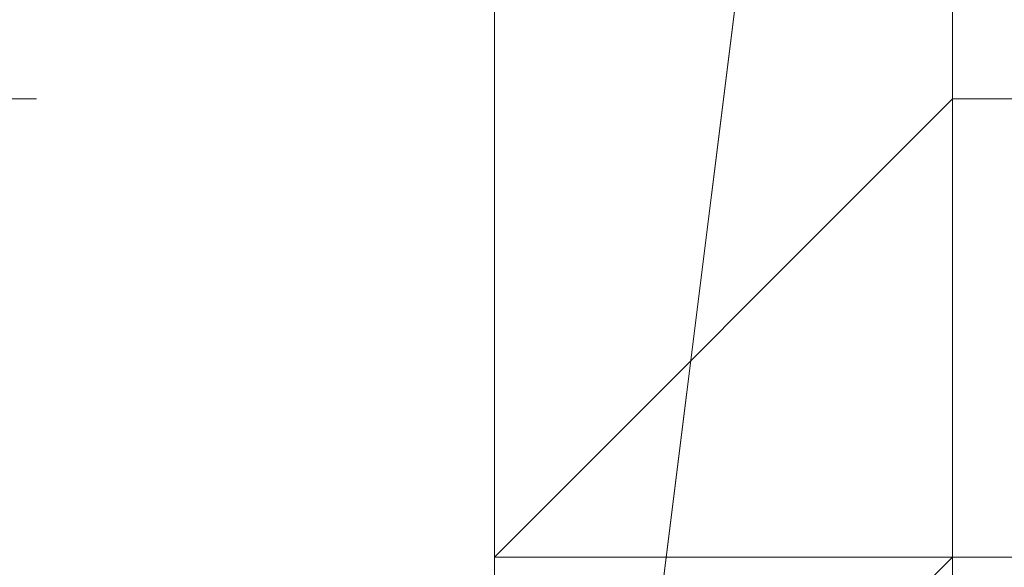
# Model space of a CAD drawing. Header units: inches. Extents: x -79624 to 52587, y -27526 to 10116.
# Tile 252 of 256: x 6321 to 6341, y -7244 to -7234. Entities that reach past the tile are written whole.
import ezdxf
from ezdxf import colors
from ezdxf.entities.mleader import LeaderData, LeaderLine
from ezdxf.math import Vec2, Vec3

# ---------------------------------------------------------------- set-up
doc = ezdxf.new("R2010")
doc.units = ezdxf.units.IN
doc.header["$MEASUREMENT"] = 0
doc.layers.add('- მექანიკური ნაწილი', color=7, linetype='Continuous', lineweight=18)
doc.layers.add('Dimensioning - General', color=7, linetype='Continuous')
doc.styles.add('CT', font='ARIALN.TTF', dxfattribs={"height": 200})
doc.styles.add('GENERATED_STYLE_1', font='txt')
doc.dimstyles.new('GENERATED_STYLE__1', dxfattribs={"dimtxt": 100, "dimasz": 76, "dimexe": 0.18, "dimexo": 0.0625, "dimgap": 0, "dimtad": 0, "dimdec": 0, "dimlfac": 0.1, "dimzin": 0, "dimdsep": 46, "dimtxsty": 'GENERATED_STYLE_1', "dimblk": 'ARROWHEAD_5', "dimblk1": 'ARROWHEAD_5', "dimblk2": 'ARROWHEAD_5', "dimcen": 0.09, "dimse1": 1, "dimse2": 1, "dimclrd": 7, "dimclre": 7, "dimclrt": 7, "dimadec": 0, "dimazin": 0, "dimtfac": 1, "dimtdec": 4, "dimtmove": 0, "dimatfit": 3, "dimfxl": 1, "dimtolj": 1, "dimtzin": 0, "dimarcsym": 0})

# ---------------------------------------------------------------- blocks, each defined once
blk = doc.blocks.new('ARROWHEAD_5')
at = {"linetype": 'Continuous', "lineweight": 0}
blk.add_hatch(color=0, dxfattribs=at).paths.add_polyline_path([(-1, 0.2679), (0, 0), (-1, -0.2679)])
at = {"color": 0, "linetype": 'Continuous', "lineweight": 0}
blk.add_line((0, 0), (-1, 0), dxfattribs=at)
blk = doc.blocks.new('*D249')
at = {"layer": 'Defpoints', "color": 0, "linetype": 'Continuous', "transparency": 16777216}
for p in [(358.556, 209.203), (25258.556, 209.203), (1258.556, -26125.722)]:
    blk.add_point(p, dxfattribs=at)
at = {"layer": 'Dimensioning - General', "color": 7, "linetype": 'Continuous', "lineweight": -2, "transparency": 16777216}
for p, q in [((358.556, 133.203), (358.556, -12795.724)), ((358.556, -26049.722), (358.556, -13148.104))]:
    blk.add_line(p, q, dxfattribs=at)
at = {"layer": 'Dimensioning - General', "color": 7, "linetype": 'Continuous', "lineweight": -2, "transparency": 16777216, "xscale": 76.00000000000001, "yscale": 76.00000000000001, "zscale": 76.00000000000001}
for p, rotation in [((358.556, 209.203), 90), ((358.556, -26125.722), 270)]:
    blk.add_blockref('ARROWHEAD_5', p, dxfattribs=dict(at, rotation=rotation))
at = {"layer": 'Dimensioning - General', "color": 7, "linetype": 'Continuous', "lineweight": 13, "transparency": 16777216, "insert": (358.556, -12971.914), "char_height": 100, "attachment_point": 5, "rotation": 90, "style": 'GENERATED_STYLE_1'}
blk.add_mtext('\\A1;2633', dxfattribs=at)
blk = doc.blocks.new('_DotSmall')
at = {"color": 0, "linetype": 'ByBlock', "const_width": 0.5}
blk.add_lwpolyline([(-0.0625, 0, 1), (0.0625, 0, 1)], format="xyb", close=True, dxfattribs=at)

msp = doc.modelspace()

# ---------------------------------------------------------------- linework, layer by layer
at = {"layer": '- მექანიკური ნაწილი', "color": 7, "lineweight": 0}
for points in [[(6115.19697, -7702.34471), (6115.19697, -7199.35115), (6115.19697, -7037.67465), (6178.07116, -7037.67465), (6115.19697, -7037.67465), (6178.07116, -7037.67465), (6231.96333, -7037.67465), (6231.96333, -7010.72856), (6178.07116, -7010.72856), (6178.07116, -7037.67465), (6231.96333, -7037.67465), (6178.07116, -7037.67465), (6178.07116, -7199.35115), (6178.07116, -7702.34471), (6178.07116, -7199.35115), (6231.96333, -7199.35115), (6231.96333, -7208.33317), (6294.83752, -7208.33317), (6294.83752, -7199.35115), (6339.74766, -7199.35115), (6339.74766, -7702.34471)], [(6330.76563, -7702.34471), (6330.76563, -7199.35115), (6339.74766, -7199.35115), (6330.76563, -7199.35115), (6312.80158, -7199.35115), (6330.76563, -7199.35115), (6330.76563, -7037.67465)], [(5639.14949, -7271.20737), (6330.76563, -7271.20737), (6339.74766, -7199.35115)], [(5639.14949, -7271.20737), (6330.76563, -7271.20737), (6339.74766, -7199.35115)], [(6330.76563, -7702.34471), (6330.76563, -7199.35115), (6312.80158, -7199.35115), (6276.87347, -7199.35115), (6276.87347, -7702.34471)], [(6312.80158, -7702.34471), (6312.80158, -7199.35115), (6330.76563, -7199.35115), (6330.76563, -7702.34471)], [(6330.76563, -7271.20737), (6339.74766, -7199.35115), (6330.76563, -7271.20737)], [(6321.78361, -7235.27926), (6312.80158, -7235.27926), (6321.78361, -7235.27926)], [(6321.78361, -7235.27926), (6312.80158, -7235.27926), (6321.78361, -7235.27926)]]:
    msp.add_lwpolyline(points, dxfattribs=at)
at = {"layer": '- მექანიკური ნაწილი', "lineweight": 0}
for points in [[(6339.74766, -7226.29723), (6339.74766, -7235.27926), (6348.72969, -7235.27926), (6348.72969, -7226.29723)], [(6339.74766, -7235.27926), (6339.74766, -7244.26129), (6330.76563, -7244.26129)], [(6339.74766, -7235.27926), (6330.76563, -7244.26129), (6339.74766, -7244.26129)], [(6339.74766, -7235.27926), (6339.74766, -7244.26129), (6330.76563, -7244.26129)], [(6339.74766, -7235.27926), (6339.74766, -7244.26129), (6330.76563, -7244.26129)], [(6339.74766, -7244.26129), (6339.74766, -7253.24331), (6330.76563, -7253.24331), (6321.78361, -7253.24331), (6321.78361, -7262.22534), (6330.76563, -7253.24331), (6339.74766, -7244.26129), (6330.76563, -7244.26129)], [(6330.76563, -7244.26129), (6339.74766, -7244.26129), (6330.76563, -7253.24331)], [(6339.74766, -7244.26129), (6330.76563, -7244.26129), (6330.76563, -7253.24331)], [(6330.76563, -7244.26129), (6339.74766, -7244.26129), (6330.76563, -7253.24331)], [(6339.74766, -7244.26129), (6330.76563, -7244.26129), (6330.76563, -7253.24331)], [(6330.76563, -7244.26129), (6339.74766, -7244.26129), (6330.76563, -7253.24331)], [(6339.74766, -7244.26129), (6330.76563, -7244.26129), (6330.76563, -7253.24331)], [(6339.74766, -7244.26129), (6339.74766, -7253.24331)]]:
    msp.add_lwpolyline(points, close=True, dxfattribs=at)
for points in [[(6339.74766, -7235.27926), (6339.74766, -7226.29723), (6339.74766, -7235.27926)], [(6339.74766, -7226.29723), (6339.74766, -7235.27926), (6339.74766, -7226.29723)], [(6339.74766, -7226.29723), (6339.74766, -7235.27926), (6339.74766, -7226.29723)], [(6339.74766, -7226.29723), (6339.74766, -7235.27926), (6339.74766, -7226.29723)], [(6339.74766, -7226.29723), (6339.74766, -7235.27926), (6339.74766, -7226.29723)], [(6339.74766, -7226.29723), (6339.74766, -7235.27926), (6339.74766, -7226.29723)], [(6339.74766, -7226.29723), (6339.74766, -7235.27926), (6339.74766, -7226.29723)], [(6339.74766, -7226.29723), (6339.74766, -7235.27926), (6339.74766, -7226.29723)], [(6339.74766, -7226.29723), (6339.74766, -7235.27926), (6339.74766, -7226.29723)], [(6339.74766, -7226.29723), (6339.74766, -7235.27926), (6339.74766, -7226.29723)], [(6339.74766, -7226.29723), (6339.74766, -7235.27926), (6339.74766, -7226.29723)], [(6339.74766, -7226.29723), (6339.74766, -7235.27926), (6339.74766, -7226.29723)], [(6339.74766, -7226.29723), (6339.74766, -7235.27926), (6339.74766, -7226.29723)], [(6339.74766, -7226.29723), (6339.74766, -7235.27926), (6339.74766, -7226.29723)], [(6339.74766, -7226.29723), (6339.74766, -7235.27926), (6339.74766, -7226.29723)], [(6339.74766, -7226.29723), (6339.74766, -7235.27926), (6339.74766, -7226.29723)], [(6339.74766, -7226.29723), (6339.74766, -7235.27926), (6339.74766, -7226.29723)], [(6339.74766, -7226.29723), (6339.74766, -7235.27926), (6339.74766, -7226.29723)], [(6339.74766, -7226.29723), (6339.74766, -7235.27926), (6339.74766, -7226.29723)], [(6339.74766, -7226.29723), (6339.74766, -7235.27926), (6339.74766, -7226.29723)], [(6339.74766, -7226.29723), (6339.74766, -7235.27926), (6339.74766, -7226.29723)], [(6339.74766, -7226.29723), (6339.74766, -7235.27926), (6339.74766, -7226.29723)], [(6339.74766, -7226.29723), (6339.74766, -7235.27926), (6339.74766, -7226.29723)], [(6339.74766, -7226.29723), (6339.74766, -7235.27926), (6339.74766, -7226.29723)], [(6339.74766, -7226.29723), (6339.74766, -7235.27926), (6339.74766, -7226.29723)], [(6339.74766, -7226.29723), (6339.74766, -7235.27926), (6339.74766, -7226.29723)], [(6339.74766, -7226.29723), (6339.74766, -7235.27926), (6339.74766, -7226.29723)], [(6339.74766, -7226.29723), (6339.74766, -7235.27926), (6339.74766, -7226.29723)], [(6339.74766, -7226.29723), (6339.74766, -7235.27926), (6339.74766, -7226.29723)], [(6339.74766, -7226.29723), (6339.74766, -7235.27926), (6339.74766, -7226.29723)], [(6339.74766, -7226.29723), (6339.74766, -7235.27926), (6339.74766, -7226.29723)], [(6339.74766, -7226.29723), (6339.74766, -7235.27926), (6339.74766, -7226.29723)], [(6339.74766, -7226.29723), (6339.74766, -7235.27926), (6339.74766, -7226.29723)], [(6339.74766, -7226.29723), (6339.74766, -7235.27926), (6339.74766, -7226.29723)], [(6339.74766, -7226.29723), (6339.74766, -7235.27926), (6339.74766, -7226.29723)], [(6339.74766, -7226.29723), (6339.74766, -7235.27926), (6339.74766, -7226.29723)], [(6339.74766, -7226.29723), (6339.74766, -7235.27926), (6339.74766, -7226.29723)], [(6339.74766, -7226.29723), (6339.74766, -7235.27926), (6339.74766, -7226.29723)], [(6339.74766, -7226.29723), (6339.74766, -7235.27926), (6339.74766, -7226.29723)], [(6339.74766, -7226.29723), (6339.74766, -7235.27926), (6339.74766, -7226.29723)], [(6339.74766, -7226.29723), (6339.74766, -7235.27926), (6339.74766, -7226.29723)], [(6339.74766, -7226.29723), (6339.74766, -7235.27926), (6339.74766, -7226.29723)], [(6339.74766, -7226.29723), (6339.74766, -7235.27926), (6339.74766, -7226.29723)], [(6339.74766, -7226.29723), (6339.74766, -7235.27926), (6339.74766, -7226.29723)], [(6339.74766, -7226.29723), (6339.74766, -7235.27926), (6339.74766, -7226.29723)], [(6339.74766, -7226.29723), (6339.74766, -7235.27926), (6339.74766, -7226.29723)], [(6339.74766, -7226.29723), (6339.74766, -7235.27926), (6339.74766, -7226.29723)], [(6339.74766, -7226.29723), (6339.74766, -7235.27926), (6339.74766, -7226.29723)], [(6339.74766, -7226.29723), (6339.74766, -7235.27926), (6339.74766, -7226.29723)], [(6339.74766, -7226.29723), (6339.74766, -7235.27926), (6339.74766, -7226.29723)], [(6339.74766, -7226.29723), (6339.74766, -7235.27926), (6339.74766, -7226.29723)], [(6339.74766, -7226.29723), (6339.74766, -7235.27926), (6339.74766, -7226.29723)], [(6339.74766, -7226.29723), (6339.74766, -7235.27926), (6339.74766, -7226.29723)], [(6339.74766, -7226.29723), (6339.74766, -7235.27926), (6339.74766, -7226.29723)], [(6339.74766, -7226.29723), (6339.74766, -7235.27926), (6339.74766, -7226.29723)], [(6339.74766, -7226.29723), (6339.74766, -7235.27926), (6339.74766, -7226.29723)], [(6339.74766, -7226.29723), (6339.74766, -7235.27926), (6339.74766, -7226.29723)], [(6339.74766, -7226.29723), (6339.74766, -7235.27926), (6339.74766, -7226.29723)], [(6339.74766, -7226.29723), (6339.74766, -7235.27926), (6339.74766, -7226.29723)], [(6339.74766, -7226.29723), (6339.74766, -7235.27926), (6339.74766, -7226.29723)], [(6339.74766, -7226.29723), (6339.74766, -7235.27926), (6339.74766, -7226.29723)], [(6339.74766, -7226.29723), (6339.74766, -7235.27926), (6339.74766, -7226.29723)], [(6339.74766, -7226.29723), (6339.74766, -7235.27926), (6339.74766, -7226.29723)], [(6339.74766, -7226.29723), (6339.74766, -7235.27926), (6339.74766, -7226.29723)], [(6339.74766, -7226.29723), (6339.74766, -7235.27926), (6339.74766, -7226.29723)], [(6339.74766, -7226.29723), (6339.74766, -7235.27926), (6339.74766, -7226.29723)], [(6339.74766, -7226.29723), (6339.74766, -7235.27926), (6339.74766, -7226.29723)], [(6339.74766, -7226.29723), (6339.74766, -7235.27926), (6339.74766, -7226.29723)], [(6339.74766, -7226.29723), (6339.74766, -7235.27926), (6339.74766, -7226.29723)], [(6339.74766, -7226.29723), (6339.74766, -7235.27926), (6339.74766, -7226.29723)], [(6339.74766, -7226.29723), (6339.74766, -7235.27926), (6339.74766, -7226.29723)], [(6339.74766, -7226.29723), (6339.74766, -7235.27926), (6339.74766, -7226.29723)], [(6339.74766, -7226.29723), (6339.74766, -7235.27926), (6339.74766, -7226.29723)], [(6339.74766, -7226.29723), (6339.74766, -7235.27926), (6339.74766, -7226.29723)], [(6339.74766, -7226.29723), (6339.74766, -7235.27926), (6339.74766, -7226.29723)], [(6339.74766, -7226.29723), (6339.74766, -7235.27926), (6339.74766, -7226.29723)], [(6339.74766, -7226.29723), (6339.74766, -7235.27926), (6339.74766, -7226.29723)], [(6339.74766, -7226.29723), (6339.74766, -7235.27926), (6339.74766, -7226.29723)], [(6339.74766, -7226.29723), (6339.74766, -7235.27926), (6339.74766, -7226.29723)], [(6339.74766, -7226.29723), (6339.74766, -7235.27926), (6339.74766, -7226.29723)], [(6339.74766, -7226.29723), (6339.74766, -7235.27926), (6339.74766, -7226.29723)], [(6339.74766, -7226.29723), (6339.74766, -7235.27926), (6339.74766, -7226.29723)], [(6339.74766, -7226.29723), (6339.74766, -7235.27926), (6339.74766, -7226.29723)], [(6339.74766, -7226.29723), (6339.74766, -7235.27926), (6339.74766, -7226.29723)], [(6339.74766, -7226.29723), (6339.74766, -7235.27926), (6339.74766, -7226.29723)], [(6339.74766, -7226.29723), (6339.74766, -7235.27926), (6339.74766, -7226.29723)], [(6339.74766, -7226.29723), (6339.74766, -7235.27926), (6339.74766, -7226.29723)], [(6339.74766, -7226.29723), (6339.74766, -7235.27926), (6339.74766, -7226.29723)], [(6339.74766, -7226.29723), (6339.74766, -7235.27926), (6339.74766, -7226.29723)], [(6339.74766, -7226.29723), (6339.74766, -7235.27926), (6339.74766, -7226.29723)], [(6339.74766, -7226.29723), (6339.74766, -7235.27926), (6339.74766, -7226.29723)], [(6339.74766, -7226.29723), (6339.74766, -7235.27926), (6339.74766, -7226.29723)], [(6339.74766, -7226.29723), (6339.74766, -7235.27926), (6339.74766, -7226.29723)], [(6339.74766, -7226.29723), (6339.74766, -7235.27926), (6339.74766, -7226.29723)], [(6339.74766, -7226.29723), (6339.74766, -7235.27926), (6339.74766, -7226.29723)], [(6339.74766, -7226.29723), (6339.74766, -7235.27926), (6339.74766, -7226.29723)], [(6339.74766, -7226.29723), (6339.74766, -7235.27926), (6339.74766, -7226.29723)], [(6339.74766, -7235.27926), (6339.74766, -7226.29723), (6339.74766, -7235.27926)], [(6339.74766, -7235.27926), (6339.74766, -7226.29723)], [(6339.74766, -7235.27926), (6339.74766, -7226.29723)], [(6348.72969, -7235.27926), (6339.74766, -7235.27926), (6330.76563, -7244.26129), (6339.74766, -7235.27926), (6339.74766, -7244.26129), (6339.74766, -7253.24331), (6330.76563, -7253.24331), (6321.78361, -7262.22534), (6321.78361, -7253.24331), (6321.78361, -7262.22534), (6321.78361, -7253.24331), (6330.76563, -7253.24331), (6339.74766, -7253.24331), (6330.76563, -7262.22534), (6330.76563, -7253.24331), (6339.74766, -7253.24331), (6330.76563, -7253.24331), (6330.76563, -7262.22534)], [(6339.74766, -7235.27926), (6330.76563, -7244.26129), (6339.74766, -7235.27926)], [(6339.74766, -7235.27926), (6330.76563, -7244.26129), (6339.74766, -7235.27926)], [(6339.74766, -7235.27926), (6330.76563, -7244.26129), (6339.74766, -7235.27926)], [(6339.74766, -7235.27926), (6330.76563, -7244.26129), (6339.74766, -7235.27926)], [(6339.74766, -7235.27926), (6330.76563, -7244.26129), (6339.74766, -7235.27926)], [(6339.74766, -7235.27926), (6330.76563, -7244.26129), (6339.74766, -7235.27926)], [(6339.74766, -7235.27926), (6330.76563, -7244.26129), (6339.74766, -7235.27926)], [(6339.74766, -7235.27926), (6330.76563, -7244.26129), (6339.74766, -7235.27926)], [(6339.74766, -7235.27926), (6330.76563, -7244.26129), (6339.74766, -7235.27926)], [(6339.74766, -7235.27926), (6330.76563, -7244.26129), (6339.74766, -7235.27926)], [(6339.74766, -7235.27926), (6330.76563, -7244.26129), (6339.74766, -7235.27926)], [(6339.74766, -7235.27926), (6330.76563, -7244.26129), (6339.74766, -7235.27926)], [(6339.74766, -7235.27926), (6339.74766, -7244.26129), (6348.72969, -7244.26129)], [(6339.74766, -7244.26129), (6339.74766, -7235.27926), (6339.74766, -7244.26129)], [(6339.74766, -7235.27926), (6339.74766, -7235.27926)], [(6339.74766, -7235.27926), (6339.74766, -7244.26129), (6339.74766, -7235.27926)], [(6339.74766, -7235.27926), (6339.74766, -7244.26129), (6339.74766, -7235.27926)], [(6339.74766, -7235.27926), (6339.74766, -7244.26129), (6339.74766, -7235.27926)], [(6339.74766, -7235.27926), (6339.74766, -7244.26129), (6339.74766, -7235.27926)], [(6339.74766, -7244.26129), (6339.74766, -7235.27926), (6339.74766, -7244.26129)], [(6339.74766, -7235.27926), (6339.74766, -7244.26129), (6339.74766, -7235.27926)], [(6339.74766, -7235.27926), (6339.74766, -7244.26129), (6339.74766, -7235.27926)], [(6339.74766, -7235.27926), (6339.74766, -7244.26129), (6339.74766, -7235.27926)], [(6339.74766, -7235.27926), (6339.74766, -7244.26129), (6339.74766, -7235.27926)], [(6339.74766, -7235.27926), (6339.74766, -7244.26129), (6339.74766, -7235.27926)], [(6339.74766, -7235.27926), (6339.74766, -7244.26129), (6339.74766, -7235.27926)], [(6339.74766, -7235.27926), (6339.74766, -7244.26129), (6339.74766, -7235.27926)], [(6339.74766, -7235.27926), (6339.74766, -7244.26129), (6339.74766, -7235.27926)], [(6339.74766, -7235.27926), (6339.74766, -7244.26129), (6339.74766, -7235.27926)], [(6339.74766, -7235.27926), (6339.74766, -7244.26129), (6339.74766, -7235.27926)], [(6339.74766, -7235.27926), (6339.74766, -7244.26129), (6339.74766, -7235.27926)], [(6339.74766, -7235.27926), (6339.74766, -7244.26129), (6339.74766, -7235.27926)], [(6339.74766, -7235.27926), (6339.74766, -7244.26129), (6339.74766, -7235.27926)], [(6339.74766, -7235.27926), (6339.74766, -7244.26129), (6339.74766, -7235.27926)], [(6339.74766, -7235.27926), (6339.74766, -7244.26129), (6339.74766, -7235.27926)], [(6339.74766, -7244.26129), (6339.74766, -7235.27926), (6339.74766, -7244.26129)], [(6339.74766, -7235.27926), (6339.74766, -7235.27926)], [(6339.74766, -7244.26129), (6339.74766, -7235.27926), (6339.74766, -7244.26129)], [(6339.74766, -7235.27926), (6339.74766, -7244.26129), (6339.74766, -7235.27926)], [(6339.74766, -7235.27926), (6339.74766, -7244.26129), (6339.74766, -7235.27926)], [(6339.74766, -7235.27926), (6339.74766, -7244.26129), (6339.74766, -7235.27926)], [(6339.74766, -7235.27926), (6339.74766, -7244.26129), (6339.74766, -7235.27926)], [(6339.74766, -7235.27926), (6339.74766, -7244.26129), (6339.74766, -7235.27926)], [(6339.74766, -7235.27926), (6339.74766, -7244.26129), (6339.74766, -7235.27926)], [(6339.74766, -7235.27926), (6339.74766, -7235.27926)], [(6339.74766, -7235.27926), (6339.74766, -7235.27926)], [(6339.74766, -7235.27926), (6339.74766, -7235.27926)], [(6339.74766, -7235.27926), (6339.74766, -7235.27926)], [(6339.74766, -7235.27926), (6339.74766, -7235.27926)], [(6339.74766, -7235.27926), (6339.74766, -7235.27926)], [(6339.74766, -7235.27926), (6339.74766, -7235.27926)], [(6339.74766, -7235.27926), (6339.74766, -7235.27926)], [(6339.74766, -7235.27926), (6339.74766, -7235.27926)], [(6339.74766, -7235.27926), (6339.74766, -7235.27926)], [(6339.74766, -7235.27926), (6339.74766, -7235.27926)], [(6339.74766, -7235.27926), (6339.74766, -7235.27926)], [(6339.74766, -7235.27926), (6339.74766, -7235.27926)], [(6339.74766, -7235.27926), (6339.74766, -7235.27926)], [(6339.74766, -7235.27926), (6339.74766, -7235.27926)], [(6339.74766, -7235.27926), (6339.74766, -7235.27926)], [(6339.74766, -7235.27926), (6339.74766, -7235.27926)], [(6339.74766, -7235.27926), (6339.74766, -7235.27926)], [(6339.74766, -7235.27926), (6339.74766, -7235.27926)], [(6339.74766, -7235.27926), (6339.74766, -7235.27926)], [(6339.74766, -7235.27926), (6339.74766, -7235.27926)], [(6339.74766, -7235.27926), (6339.74766, -7235.27926)], [(6339.74766, -7235.27926), (6339.74766, -7235.27926)], [(6339.74766, -7235.27926), (6339.74766, -7235.27926)], [(6339.74766, -7235.27926), (6339.74766, -7235.27926)], [(6339.74766, -7235.27926), (6339.74766, -7235.27926)], [(6339.74766, -7235.27926), (6339.74766, -7235.27926)], [(6339.74766, -7235.27926), (6339.74766, -7235.27926)], [(6339.74766, -7235.27926), (6339.74766, -7235.27926)], [(6339.74766, -7235.27926), (6339.74766, -7235.27926)], [(6339.74766, -7235.27926), (6339.74766, -7235.27926)], [(6339.74766, -7235.27926), (6339.74766, -7235.27926)], [(6339.74766, -7244.26129), (6339.74766, -7235.27926)], [(6339.74766, -7235.27926), (6339.74766, -7244.26129), (6339.74766, -7235.27926)], [(6339.74766, -7235.27926), (6339.74766, -7244.26129), (6339.74766, -7235.27926)], [(6339.74766, -7235.27926), (6339.74766, -7244.26129), (6339.74766, -7235.27926)], [(6339.74766, -7235.27926), (6339.74766, -7244.26129), (6339.74766, -7235.27926)], [(6339.74766, -7244.26129), (6339.74766, -7235.27926), (6339.74766, -7244.26129)], [(6339.74766, -7235.27926), (6339.74766, -7244.26129), (6339.74766, -7235.27926)], [(6339.74766, -7235.27926), (6339.74766, -7244.26129), (6339.74766, -7235.27926)], [(6339.74766, -7235.27926), (6339.74766, -7244.26129), (6339.74766, -7235.27926)], [(6339.74766, -7235.27926), (6339.74766, -7244.26129), (6339.74766, -7235.27926)], [(6339.74766, -7235.27926), (6339.74766, -7244.26129), (6339.74766, -7235.27926)], [(6339.74766, -7235.27926), (6339.74766, -7244.26129), (6339.74766, -7235.27926)], [(6339.74766, -7235.27926), (6339.74766, -7244.26129), (6339.74766, -7235.27926)], [(6339.74766, -7235.27926), (6339.74766, -7244.26129), (6339.74766, -7235.27926)], [(6339.74766, -7235.27926), (6339.74766, -7244.26129), (6339.74766, -7235.27926)], [(6339.74766, -7235.27926), (6339.74766, -7244.26129), (6339.74766, -7235.27926)], [(6339.74766, -7235.27926), (6339.74766, -7244.26129), (6339.74766, -7235.27926)], [(6339.74766, -7235.27926), (6339.74766, -7244.26129), (6339.74766, -7235.27926)], [(6339.74766, -7235.27926), (6339.74766, -7244.26129), (6339.74766, -7235.27926)], [(6339.74766, -7235.27926), (6339.74766, -7244.26129), (6339.74766, -7235.27926)], [(6339.74766, -7235.27926), (6339.74766, -7244.26129), (6339.74766, -7235.27926)], [(6339.74766, -7244.26129), (6339.74766, -7235.27926), (6339.74766, -7244.26129)], [(6339.74766, -7235.27926), (6339.74766, -7235.27926)], [(6339.74766, -7244.26129), (6339.74766, -7235.27926), (6339.74766, -7244.26129)], [(6339.74766, -7235.27926), (6339.74766, -7244.26129), (6339.74766, -7235.27926)], [(6339.74766, -7235.27926), (6339.74766, -7244.26129), (6339.74766, -7235.27926)], [(6339.74766, -7235.27926), (6339.74766, -7244.26129), (6339.74766, -7235.27926)], [(6339.74766, -7235.27926), (6339.74766, -7244.26129), (6339.74766, -7235.27926)], [(6339.74766, -7235.27926), (6339.74766, -7244.26129), (6339.74766, -7235.27926)], [(6339.74766, -7235.27926), (6339.74766, -7244.26129), (6339.74766, -7235.27926)], [(6339.74766, -7235.27926), (6339.74766, -7235.27926)], [(6339.74766, -7235.27926), (6339.74766, -7235.27926)], [(6339.74766, -7235.27926), (6339.74766, -7235.27926)], [(6339.74766, -7235.27926), (6339.74766, -7235.27926)], [(6339.74766, -7235.27926), (6339.74766, -7235.27926)], [(6339.74766, -7235.27926), (6339.74766, -7235.27926)], [(6339.74766, -7235.27926), (6339.74766, -7235.27926)], [(6339.74766, -7235.27926), (6339.74766, -7235.27926)], [(6339.74766, -7235.27926), (6339.74766, -7235.27926)], [(6339.74766, -7235.27926), (6339.74766, -7235.27926)], [(6339.74766, -7235.27926), (6339.74766, -7235.27926)], [(6339.74766, -7235.27926), (6339.74766, -7235.27926)], [(6339.74766, -7235.27926), (6339.74766, -7235.27926)], [(6339.74766, -7235.27926), (6339.74766, -7235.27926)], [(6339.74766, -7235.27926), (6339.74766, -7235.27926)], [(6339.74766, -7235.27926), (6339.74766, -7235.27926)], [(6339.74766, -7235.27926), (6339.74766, -7235.27926)], [(6339.74766, -7235.27926), (6339.74766, -7235.27926)], [(6339.74766, -7235.27926), (6339.74766, -7235.27926)], [(6339.74766, -7235.27926), (6339.74766, -7235.27926)], [(6339.74766, -7235.27926), (6339.74766, -7235.27926)], [(6339.74766, -7235.27926), (6339.74766, -7235.27926)], [(6339.74766, -7235.27926), (6339.74766, -7235.27926)], [(6339.74766, -7235.27926), (6339.74766, -7235.27926)], [(6339.74766, -7235.27926), (6339.74766, -7235.27926)], [(6339.74766, -7235.27926), (6339.74766, -7235.27926)], [(6339.74766, -7235.27926), (6339.74766, -7235.27926)], [(6339.74766, -7235.27926), (6339.74766, -7235.27926)], [(6339.74766, -7235.27926), (6339.74766, -7235.27926)], [(6339.74766, -7235.27926), (6339.74766, -7235.27926)], [(6339.74766, -7235.27926), (6339.74766, -7235.27926)], [(6339.74766, -7235.27926), (6339.74766, -7235.27926)], [(6339.74766, -7235.27926), (6339.74766, -7244.26129), (6339.74766, -7235.27926)], [(6339.74766, -7235.27926), (6339.74766, -7244.26129), (6339.74766, -7235.27926)], [(6339.74766, -7235.27926), (6339.74766, -7244.26129), (6339.74766, -7235.27926)], [(6339.74766, -7235.27926), (6339.74766, -7244.26129), (6339.74766, -7235.27926)], [(6339.74766, -7244.26129), (6339.74766, -7235.27926), (6339.74766, -7244.26129)], [(6339.74766, -7235.27926), (6339.74766, -7244.26129), (6339.74766, -7235.27926)], [(6339.74766, -7235.27926), (6339.74766, -7244.26129), (6339.74766, -7235.27926)], [(6339.74766, -7235.27926), (6339.74766, -7244.26129), (6339.74766, -7235.27926)], [(6339.74766, -7235.27926), (6339.74766, -7244.26129), (6339.74766, -7235.27926)], [(6339.74766, -7235.27926), (6339.74766, -7244.26129), (6339.74766, -7235.27926)], [(6339.74766, -7235.27926), (6339.74766, -7244.26129), (6339.74766, -7235.27926)], [(6339.74766, -7235.27926), (6339.74766, -7244.26129), (6339.74766, -7235.27926)], [(6339.74766, -7235.27926), (6339.74766, -7244.26129), (6339.74766, -7235.27926)], [(6339.74766, -7235.27926), (6339.74766, -7244.26129), (6339.74766, -7235.27926)], [(6339.74766, -7235.27926), (6339.74766, -7244.26129), (6339.74766, -7235.27926)], [(6339.74766, -7235.27926), (6339.74766, -7244.26129), (6339.74766, -7235.27926)], [(6339.74766, -7235.27926), (6339.74766, -7244.26129), (6339.74766, -7235.27926)], [(6339.74766, -7235.27926), (6339.74766, -7244.26129), (6339.74766, -7235.27926)], [(6339.74766, -7235.27926), (6339.74766, -7244.26129), (6339.74766, -7235.27926)], [(6339.74766, -7235.27926), (6339.74766, -7244.26129), (6339.74766, -7235.27926)], [(6339.74766, -7244.26129), (6339.74766, -7235.27926), (6339.74766, -7244.26129)], [(6339.74766, -7235.27926), (6339.74766, -7235.27926)], [(6339.74766, -7244.26129), (6339.74766, -7235.27926), (6339.74766, -7244.26129)], [(6339.74766, -7235.27926), (6339.74766, -7244.26129), (6339.74766, -7235.27926)], [(6339.74766, -7235.27926), (6339.74766, -7244.26129), (6339.74766, -7235.27926)], [(6339.74766, -7235.27926), (6339.74766, -7244.26129), (6339.74766, -7235.27926)], [(6339.74766, -7235.27926), (6339.74766, -7244.26129), (6339.74766, -7235.27926)], [(6339.74766, -7235.27926), (6339.74766, -7244.26129), (6339.74766, -7235.27926)], [(6339.74766, -7235.27926), (6339.74766, -7244.26129), (6339.74766, -7235.27926)], [(6339.74766, -7235.27926), (6339.74766, -7235.27926)], [(6339.74766, -7235.27926), (6339.74766, -7235.27926)], [(6339.74766, -7235.27926), (6339.74766, -7235.27926)], [(6339.74766, -7235.27926), (6339.74766, -7235.27926)], [(6339.74766, -7235.27926), (6339.74766, -7235.27926)], [(6339.74766, -7235.27926), (6339.74766, -7235.27926)], [(6339.74766, -7235.27926), (6339.74766, -7235.27926)], [(6339.74766, -7235.27926), (6339.74766, -7235.27926)], [(6339.74766, -7235.27926), (6339.74766, -7235.27926)], [(6339.74766, -7235.27926), (6339.74766, -7235.27926)], [(6339.74766, -7235.27926), (6339.74766, -7235.27926)], [(6339.74766, -7235.27926), (6339.74766, -7235.27926)], [(6339.74766, -7235.27926), (6339.74766, -7235.27926)], [(6339.74766, -7235.27926), (6339.74766, -7235.27926)], [(6339.74766, -7235.27926), (6339.74766, -7235.27926)], [(6339.74766, -7235.27926), (6339.74766, -7235.27926)], [(6339.74766, -7235.27926), (6339.74766, -7235.27926)], [(6339.74766, -7235.27926), (6339.74766, -7235.27926)], [(6339.74766, -7235.27926), (6339.74766, -7235.27926)], [(6339.74766, -7235.27926), (6339.74766, -7235.27926)], [(6339.74766, -7235.27926), (6339.74766, -7235.27926)], [(6339.74766, -7235.27926), (6339.74766, -7235.27926)], [(6339.74766, -7235.27926), (6339.74766, -7235.27926)], [(6339.74766, -7235.27926), (6339.74766, -7235.27926)], [(6339.74766, -7235.27926), (6339.74766, -7235.27926)], [(6339.74766, -7235.27926), (6339.74766, -7235.27926)], [(6339.74766, -7235.27926), (6339.74766, -7235.27926)], [(6339.74766, -7235.27926), (6339.74766, -7235.27926)], [(6339.74766, -7235.27926), (6339.74766, -7235.27926)], [(6339.74766, -7235.27926), (6339.74766, -7235.27926)], [(6339.74766, -7235.27926), (6339.74766, -7235.27926)], [(6339.74766, -7235.27926), (6339.74766, -7235.27926)], [(6339.74766, -7244.26129), (6339.74766, -7235.27926), (6339.74766, -7244.26129)], [(6339.74766, -7235.27926), (6339.74766, -7235.27926)], [(6339.74766, -7244.26129), (6339.74766, -7235.27926)], [(6339.74766, -7244.26129), (6339.74766, -7235.27926)], [(6339.74766, -7244.26129), (6330.76563, -7253.24331), (6339.74766, -7244.26129)], [(6339.74766, -7244.26129), (6330.76563, -7253.24331), (6339.74766, -7244.26129)], [(6339.74766, -7244.26129), (6330.76563, -7253.24331), (6339.74766, -7244.26129)], [(6339.74766, -7244.26129), (6330.76563, -7253.24331), (6339.74766, -7244.26129)], [(6330.76563, -7244.26129), (6330.76563, -7253.24331), (6330.76563, -7244.26129)], [(6330.76563, -7244.26129), (6330.76563, -7253.24331), (6330.76563, -7244.26129)], [(6330.76563, -7244.26129), (6330.76563, -7253.24331), (6330.76563, -7244.26129)], [(6330.76563, -7244.26129), (6330.76563, -7253.24331), (6330.76563, -7244.26129)], [(6330.76563, -7244.26129), (6330.76563, -7253.24331), (6330.76563, -7244.26129)], [(6330.76563, -7244.26129), (6330.76563, -7253.24331), (6330.76563, -7244.26129)], [(6330.76563, -7244.26129), (6330.76563, -7253.24331), (6330.76563, -7244.26129)], [(6330.76563, -7244.26129), (6330.76563, -7253.24331), (6330.76563, -7244.26129)], [(6339.74766, -7244.26129), (6330.76563, -7253.24331), (6339.74766, -7244.26129)], [(6339.74766, -7244.26129), (6330.76563, -7253.24331), (6339.74766, -7244.26129)], [(6339.74766, -7244.26129), (6330.76563, -7253.24331), (6339.74766, -7244.26129)], [(6339.74766, -7244.26129), (6330.76563, -7253.24331), (6339.74766, -7244.26129)], [(6330.76563, -7244.26129), (6339.74766, -7244.26129), (6330.76563, -7244.26129)], [(6330.76563, -7244.26129), (6330.76563, -7244.26129)], [(6339.74766, -7244.26129), (6330.76563, -7244.26129), (6339.74766, -7244.26129)], [(6330.76563, -7244.26129), (6330.76563, -7244.26129)], [(6339.74766, -7244.26129), (6330.76563, -7244.26129), (6339.74766, -7244.26129)], [(6330.76563, -7244.26129), (6330.76563, -7244.26129)], [(6339.74766, -7244.26129), (6330.76563, -7244.26129), (6339.74766, -7244.26129)], [(6330.76563, -7244.26129), (6330.76563, -7244.26129)], [(6330.76563, -7244.26129), (6330.76563, -7244.26129)], [(6330.76563, -7244.26129), (6330.76563, -7244.26129)], [(6330.76563, -7244.26129), (6330.76563, -7244.26129)], [(6330.76563, -7244.26129), (6330.76563, -7244.26129)], [(6330.76563, -7262.22534), (6339.74766, -7253.24331), (6330.76563, -7253.24331), (6339.74766, -7253.24331), (6339.74766, -7244.26129), (6330.76563, -7253.24331), (6339.74766, -7253.24331), (6339.74766, -7244.26129), (6330.76563, -7253.24331), (6339.74766, -7253.24331), (6330.76563, -7262.22534), (6330.76563, -7253.24331), (6330.76563, -7262.22534)], [(6330.76563, -7262.22534), (6330.76563, -7253.24331), (6339.74766, -7244.26129), (6339.74766, -7253.24331), (6348.72969, -7244.26129)], [(6339.74766, -7244.26129), (6330.76563, -7253.24331), (6339.74766, -7244.26129)], [(6339.74766, -7244.26129), (6330.76563, -7253.24331), (6339.74766, -7244.26129)], [(6339.74766, -7244.26129), (6330.76563, -7253.24331), (6339.74766, -7244.26129)], [(6339.74766, -7244.26129), (6330.76563, -7253.24331), (6339.74766, -7244.26129)], [(6330.76563, -7244.26129), (6330.76563, -7253.24331), (6330.76563, -7244.26129)], [(6330.76563, -7244.26129), (6330.76563, -7253.24331), (6330.76563, -7244.26129)], [(6330.76563, -7244.26129), (6330.76563, -7253.24331), (6330.76563, -7244.26129)], [(6330.76563, -7244.26129), (6330.76563, -7253.24331), (6330.76563, -7244.26129)], [(6330.76563, -7244.26129), (6330.76563, -7253.24331), (6330.76563, -7244.26129)], [(6330.76563, -7244.26129), (6330.76563, -7253.24331), (6330.76563, -7244.26129)], [(6330.76563, -7244.26129), (6330.76563, -7253.24331), (6330.76563, -7244.26129)], [(6330.76563, -7244.26129), (6330.76563, -7253.24331), (6330.76563, -7244.26129)], [(6339.74766, -7244.26129), (6330.76563, -7253.24331), (6339.74766, -7244.26129)], [(6339.74766, -7244.26129), (6330.76563, -7253.24331), (6339.74766, -7244.26129)], [(6339.74766, -7244.26129), (6330.76563, -7253.24331), (6339.74766, -7244.26129)], [(6339.74766, -7244.26129), (6330.76563, -7253.24331), (6339.74766, -7244.26129)], [(6330.76563, -7244.26129), (6339.74766, -7244.26129), (6330.76563, -7244.26129)], [(6330.76563, -7244.26129), (6330.76563, -7244.26129)], [(6339.74766, -7244.26129), (6330.76563, -7244.26129), (6339.74766, -7244.26129)], [(6330.76563, -7244.26129), (6330.76563, -7244.26129)], [(6339.74766, -7244.26129), (6330.76563, -7244.26129), (6339.74766, -7244.26129)], [(6330.76563, -7244.26129), (6330.76563, -7244.26129)], [(6339.74766, -7244.26129), (6330.76563, -7244.26129), (6339.74766, -7244.26129)], [(6330.76563, -7244.26129), (6330.76563, -7244.26129)], [(6330.76563, -7244.26129), (6330.76563, -7244.26129)], [(6330.76563, -7244.26129), (6330.76563, -7244.26129)], [(6330.76563, -7244.26129), (6330.76563, -7244.26129)], [(6330.76563, -7244.26129), (6330.76563, -7244.26129)], [(6330.76563, -7253.24331), (6339.74766, -7244.26129)], [(6339.74766, -7244.26129), (6330.76563, -7253.24331), (6339.74766, -7244.26129)], [(6339.74766, -7244.26129), (6330.76563, -7253.24331), (6339.74766, -7244.26129)], [(6339.74766, -7244.26129), (6330.76563, -7253.24331), (6339.74766, -7244.26129)], [(6339.74766, -7244.26129), (6330.76563, -7253.24331), (6339.74766, -7244.26129)], [(6330.76563, -7244.26129), (6330.76563, -7253.24331), (6330.76563, -7244.26129)], [(6330.76563, -7244.26129), (6330.76563, -7253.24331), (6330.76563, -7244.26129)], [(6330.76563, -7244.26129), (6330.76563, -7253.24331), (6330.76563, -7244.26129)], [(6330.76563, -7244.26129), (6330.76563, -7253.24331), (6330.76563, -7244.26129)], [(6330.76563, -7244.26129), (6330.76563, -7253.24331), (6330.76563, -7244.26129)], [(6330.76563, -7244.26129), (6330.76563, -7253.24331), (6330.76563, -7244.26129)], [(6330.76563, -7244.26129), (6330.76563, -7253.24331), (6330.76563, -7244.26129)], [(6330.76563, -7244.26129), (6330.76563, -7253.24331), (6330.76563, -7244.26129)], [(6339.74766, -7244.26129), (6330.76563, -7253.24331), (6339.74766, -7244.26129)], [(6339.74766, -7244.26129), (6330.76563, -7253.24331), (6339.74766, -7244.26129)], [(6339.74766, -7244.26129), (6330.76563, -7253.24331), (6339.74766, -7244.26129)], [(6339.74766, -7244.26129), (6330.76563, -7253.24331), (6339.74766, -7244.26129)], [(6339.74766, -7244.26129), (6330.76563, -7253.24331)], [(6330.76563, -7244.26129), (6339.74766, -7244.26129), (6330.76563, -7244.26129)], [(6330.76563, -7244.26129), (6330.76563, -7244.26129)], [(6339.74766, -7244.26129), (6330.76563, -7244.26129), (6339.74766, -7244.26129)], [(6330.76563, -7244.26129), (6330.76563, -7244.26129)], [(6339.74766, -7244.26129), (6330.76563, -7244.26129), (6339.74766, -7244.26129)], [(6330.76563, -7244.26129), (6330.76563, -7244.26129)], [(6339.74766, -7244.26129), (6330.76563, -7244.26129), (6339.74766, -7244.26129)], [(6330.76563, -7244.26129), (6330.76563, -7244.26129)], [(6330.76563, -7244.26129), (6330.76563, -7244.26129)], [(6330.76563, -7244.26129), (6330.76563, -7244.26129)], [(6330.76563, -7244.26129), (6330.76563, -7244.26129)], [(6330.76563, -7244.26129), (6330.76563, -7244.26129)], [(6348.72969, -7244.26129), (6339.74766, -7244.26129)], [(6339.74766, -7253.24331), (6339.74766, -7244.26129), (6339.74766, -7253.24331)], [(6339.74766, -7244.26129), (6339.74766, -7244.26129)], [(6339.74766, -7244.26129), (6339.74766, -7253.24331), (6339.74766, -7244.26129)], [(6339.74766, -7244.26129), (6339.74766, -7253.24331), (6339.74766, -7244.26129)], [(6339.74766, -7244.26129), (6339.74766, -7253.24331), (6339.74766, -7244.26129)], [(6339.74766, -7244.26129), (6339.74766, -7253.24331), (6339.74766, -7244.26129)], [(6339.74766, -7244.26129), (6339.74766, -7253.24331), (6339.74766, -7244.26129)], [(6339.74766, -7244.26129), (6339.74766, -7253.24331), (6339.74766, -7244.26129)], [(6339.74766, -7244.26129), (6339.74766, -7253.24331)], [(6339.74766, -7244.26129), (6339.74766, -7253.24331), (6339.74766, -7244.26129)], [(6339.74766, -7244.26129), (6339.74766, -7253.24331), (6339.74766, -7244.26129)], [(6339.74766, -7244.26129), (6339.74766, -7253.24331), (6339.74766, -7244.26129)], [(6339.74766, -7244.26129), (6339.74766, -7253.24331), (6339.74766, -7244.26129)], [(6339.74766, -7244.26129), (6339.74766, -7253.24331), (6339.74766, -7244.26129)], [(6339.74766, -7244.26129), (6339.74766, -7253.24331), (6339.74766, -7244.26129)], [(6339.74766, -7244.26129), (6339.74766, -7244.26129)], [(6339.74766, -7244.26129), (6339.74766, -7244.26129)], [(6339.74766, -7244.26129), (6339.74766, -7244.26129)], [(6339.74766, -7244.26129), (6339.74766, -7244.26129)], [(6339.74766, -7244.26129), (6339.74766, -7244.26129)], [(6339.74766, -7244.26129), (6339.74766, -7244.26129)], [(6339.74766, -7244.26129), (6339.74766, -7244.26129)], [(6339.74766, -7244.26129), (6339.74766, -7244.26129)], [(6339.74766, -7244.26129), (6339.74766, -7244.26129)], [(6339.74766, -7244.26129), (6339.74766, -7244.26129)], [(6339.74766, -7244.26129), (6339.74766, -7244.26129)], [(6339.74766, -7244.26129), (6339.74766, -7244.26129)], [(6339.74766, -7244.26129), (6339.74766, -7244.26129)], [(6339.74766, -7244.26129), (6339.74766, -7244.26129)], [(6339.74766, -7244.26129), (6339.74766, -7244.26129)], [(6339.74766, -7244.26129), (6339.74766, -7244.26129)], [(6339.74766, -7244.26129), (6339.74766, -7244.26129)], [(6339.74766, -7244.26129), (6339.74766, -7244.26129)], [(6339.74766, -7244.26129), (6339.74766, -7244.26129)], [(6339.74766, -7244.26129), (6339.74766, -7244.26129)], [(6339.74766, -7244.26129), (6339.74766, -7244.26129)], [(6339.74766, -7244.26129), (6339.74766, -7244.26129)], [(6339.74766, -7244.26129), (6339.74766, -7244.26129)], [(6339.74766, -7244.26129), (6339.74766, -7244.26129)], [(6339.74766, -7244.26129), (6339.74766, -7244.26129)], [(6339.74766, -7244.26129), (6339.74766, -7244.26129)], [(6339.74766, -7244.26129), (6339.74766, -7253.24331), (6339.74766, -7244.26129)], [(6339.74766, -7244.26129), (6339.74766, -7253.24331), (6339.74766, -7244.26129)], [(6339.74766, -7244.26129), (6339.74766, -7253.24331), (6339.74766, -7244.26129)], [(6339.74766, -7244.26129), (6339.74766, -7253.24331), (6339.74766, -7244.26129)], [(6339.74766, -7244.26129), (6339.74766, -7253.24331), (6339.74766, -7244.26129)], [(6339.74766, -7244.26129), (6339.74766, -7253.24331), (6339.74766, -7244.26129)], [(6339.74766, -7244.26129), (6339.74766, -7253.24331), (6339.74766, -7244.26129)], [(6339.74766, -7244.26129), (6339.74766, -7253.24331), (6339.74766, -7244.26129)], [(6339.74766, -7244.26129), (6339.74766, -7253.24331), (6339.74766, -7244.26129)], [(6339.74766, -7244.26129), (6339.74766, -7253.24331), (6339.74766, -7244.26129)], [(6339.74766, -7244.26129), (6339.74766, -7253.24331), (6339.74766, -7244.26129)], [(6339.74766, -7244.26129), (6339.74766, -7253.24331), (6339.74766, -7244.26129)], [(6339.74766, -7244.26129), (6339.74766, -7244.26129)], [(6339.74766, -7244.26129), (6339.74766, -7244.26129)], [(6339.74766, -7244.26129), (6339.74766, -7244.26129)], [(6339.74766, -7244.26129), (6339.74766, -7244.26129)], [(6339.74766, -7244.26129), (6339.74766, -7244.26129)], [(6339.74766, -7244.26129), (6339.74766, -7244.26129)], [(6339.74766, -7244.26129), (6339.74766, -7244.26129)], [(6339.74766, -7244.26129), (6339.74766, -7244.26129)], [(6339.74766, -7244.26129), (6339.74766, -7244.26129)], [(6339.74766, -7244.26129), (6339.74766, -7244.26129)], [(6339.74766, -7244.26129), (6339.74766, -7244.26129)], [(6339.74766, -7244.26129), (6339.74766, -7244.26129)], [(6339.74766, -7244.26129), (6339.74766, -7244.26129)], [(6339.74766, -7244.26129), (6339.74766, -7244.26129)], [(6339.74766, -7244.26129), (6339.74766, -7244.26129)], [(6339.74766, -7244.26129), (6339.74766, -7244.26129)], [(6339.74766, -7244.26129), (6339.74766, -7244.26129)], [(6339.74766, -7244.26129), (6339.74766, -7244.26129)], [(6339.74766, -7244.26129), (6339.74766, -7244.26129)], [(6339.74766, -7244.26129), (6339.74766, -7244.26129)], [(6339.74766, -7244.26129), (6339.74766, -7244.26129)], [(6339.74766, -7244.26129), (6339.74766, -7244.26129)], [(6339.74766, -7244.26129), (6339.74766, -7244.26129)], [(6339.74766, -7244.26129), (6339.74766, -7244.26129)], [(6339.74766, -7244.26129), (6339.74766, -7244.26129)], [(6339.74766, -7244.26129), (6339.74766, -7244.26129)], [(6339.74766, -7244.26129), (6339.74766, -7253.24331), (6339.74766, -7244.26129)], [(6339.74766, -7244.26129), (6339.74766, -7253.24331), (6339.74766, -7244.26129)], [(6339.74766, -7244.26129), (6339.74766, -7253.24331), (6339.74766, -7244.26129)], [(6339.74766, -7244.26129), (6339.74766, -7253.24331), (6339.74766, -7244.26129)], [(6339.74766, -7244.26129), (6339.74766, -7253.24331), (6339.74766, -7244.26129)], [(6339.74766, -7244.26129), (6339.74766, -7253.24331), (6339.74766, -7244.26129)], [(6339.74766, -7244.26129), (6339.74766, -7253.24331)], [(6339.74766, -7244.26129), (6339.74766, -7253.24331), (6339.74766, -7244.26129)], [(6339.74766, -7244.26129), (6339.74766, -7253.24331), (6339.74766, -7244.26129)], [(6339.74766, -7244.26129), (6339.74766, -7253.24331), (6339.74766, -7244.26129)], [(6339.74766, -7244.26129), (6339.74766, -7253.24331), (6339.74766, -7244.26129)], [(6339.74766, -7244.26129), (6339.74766, -7253.24331), (6339.74766, -7244.26129)], [(6339.74766, -7244.26129), (6339.74766, -7253.24331), (6339.74766, -7244.26129)], [(6339.74766, -7244.26129), (6339.74766, -7244.26129)], [(6339.74766, -7244.26129), (6339.74766, -7244.26129)], [(6339.74766, -7244.26129), (6339.74766, -7244.26129)], [(6339.74766, -7244.26129), (6339.74766, -7244.26129)], [(6339.74766, -7244.26129), (6339.74766, -7244.26129)], [(6339.74766, -7244.26129), (6339.74766, -7244.26129)], [(6339.74766, -7244.26129), (6339.74766, -7244.26129)], [(6339.74766, -7244.26129), (6339.74766, -7244.26129)], [(6339.74766, -7244.26129), (6339.74766, -7244.26129)], [(6339.74766, -7244.26129), (6339.74766, -7244.26129)], [(6339.74766, -7244.26129), (6339.74766, -7244.26129)], [(6339.74766, -7244.26129), (6339.74766, -7244.26129)], [(6339.74766, -7244.26129), (6339.74766, -7244.26129)], [(6339.74766, -7244.26129), (6339.74766, -7244.26129)], [(6339.74766, -7244.26129), (6339.74766, -7244.26129)], [(6339.74766, -7244.26129), (6339.74766, -7244.26129)], [(6339.74766, -7244.26129), (6339.74766, -7244.26129)], [(6339.74766, -7244.26129), (6339.74766, -7244.26129)], [(6339.74766, -7244.26129), (6339.74766, -7244.26129)], [(6339.74766, -7244.26129), (6339.74766, -7244.26129)], [(6339.74766, -7244.26129), (6339.74766, -7244.26129)], [(6339.74766, -7244.26129), (6339.74766, -7244.26129)], [(6339.74766, -7244.26129), (6339.74766, -7244.26129)], [(6339.74766, -7244.26129), (6339.74766, -7244.26129)], [(6339.74766, -7244.26129), (6339.74766, -7244.26129)], [(6339.74766, -7244.26129), (6339.74766, -7244.26129)], [(6339.74766, -7253.24331), (6339.74766, -7244.26129), (6339.74766, -7253.24331)], [(6339.74766, -7244.26129), (6339.74766, -7244.26129)], [(6339.74766, -7253.24331), (6339.74766, -7244.26129)], [(6339.74766, -7244.26129), (6339.74766, -7244.26129)], [(6339.74766, -7253.24331), (6339.74766, -7244.26129)], [(6339.74766, -7244.26129), (6339.74766, -7244.26129)]]:
    msp.add_lwpolyline(points, dxfattribs=at)

# ---------------------------------------------------------------- dimensions: what is measured, and where the dimension line sits
at = {"layer": 'Dimensioning - General', "color": 7, "linetype": 'Continuous', "lineweight": 13}
dim = msp.add_linear_dim(base=(358.55594, 209.20337), p1=(1258.55593, -26125.72241), p2=(25258.55593, 209.20337), angle=90, dimstyle='GENERATED_STYLE__1', dxfattribs=at)
dim.commit()
dim.dimension.update_dxf_attribs({"geometry": '*D249', "text_midpoint": (358.55594, -12971.91402), "dimtype": 160, "text_rotation": 90})

# ---------------------------------------------------------------- leaders
at = {"layer": '- მექანიკური ნაწილი', "color": 7}
ml = msp.add_multileader_mtext('Standard', dxfattribs=at)
ml.set_content('{\\fSylfaen|b1|i0|c0|p18;FDB-ROOF  \\fSylfaen|b0|i0|c0|p18;\\C1;QF-4            \\C7;N2XH FE180 E90-4X2.5}', color=7, style='CT')
ml.set_leader_properties()
ml.set_arrow_properties(name='DOTSMALL')
ml.build(insert=Vec2(0, 0))
ml.multileader.update_dxf_attribs({"has_dogleg": 0, "text_left_attachment_type": 6, "text_right_attachment_type": 6, "dogleg_length": 9, "arrow_head_size": 215.76216})
ctx = ml.context
ctx.base_point, ctx.char_height, ctx.arrow_head_size, ctx.landing_gap_size, ctx.plane_origin = Vec3(4404.3436, -5698.79462), 214.21600799, 215.76216, 71.92072, Vec3(-16312.78055, -26107.8537)
ctx.left_attachment, ctx.right_attachment, ctx.text_align_type = 6, 6, 1
notes = []
notes.append((ctx, [(1, (1, 1, 0), (4395.3436, -5698.79462), (1, 0), 9, [(2, [(5981.41107, -7254.60492)], 0, [])])]))
ctx.mtext.insert, ctx.mtext.width, ctx.mtext.defined_height, ctx.mtext.alignment, ctx.mtext.flow_direction = Vec3(6035.81144, -5441.73541), 3165.613385, 305.10903, 2, 5
for ctx, leaders in notes:
    for number, flags, end, landing, length, lines in leaders:
        leader = LeaderData()
        leader.index, (leader.has_last_leader_line, leader.has_dogleg_vector, leader.attachment_direction) = number, flags
        leader.last_leader_point, leader.dogleg_vector, leader.dogleg_length = Vec3(end), Vec3(landing), length
        for number, points, colour, breaks in lines:
            line = LeaderLine()
            line.index, line.vertices, line.color, line.breaks = number, Vec3.list(points), colors.encode_raw_color(colour), breaks
            leader.lines.append(line)
        ctx.leaders.append(leader)

doc.saveas('drawing.dxf')
